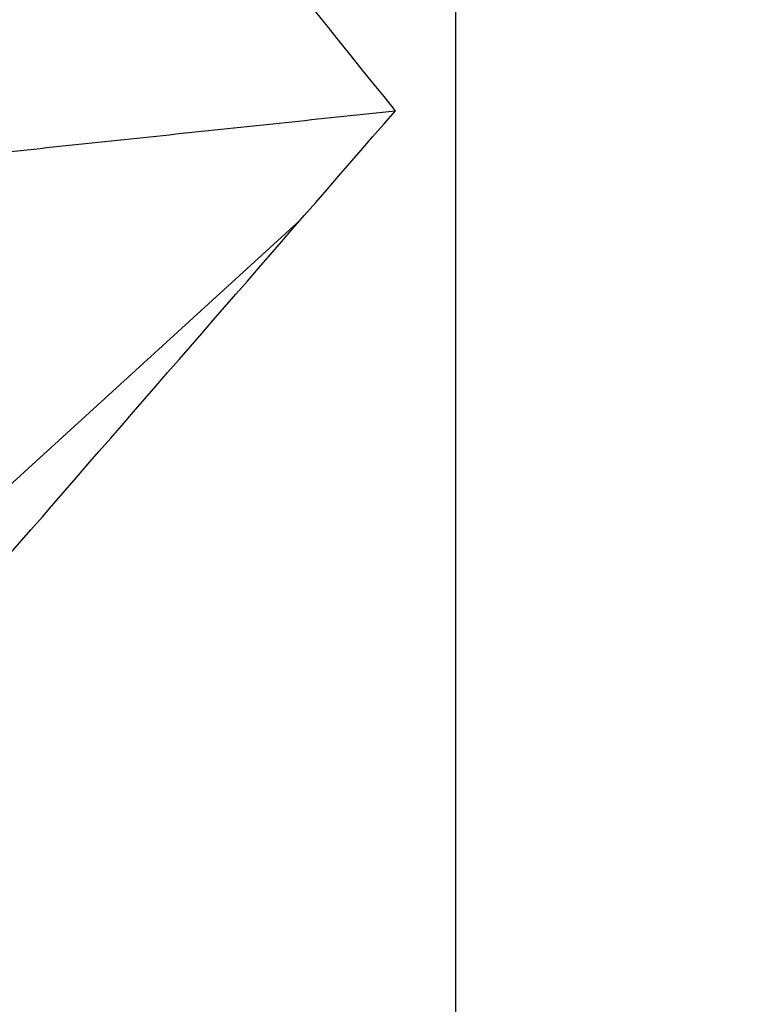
# Model space of a CAD drawing. Header units: millimetres. Extents: x -203 to 203, y 78 to 485.
# Tile 97 of 256: x -4.719 to -4.603, y 202.985 to 203.141. Entities that reach past the tile are written whole.
import ezdxf

# ---------------------------------------------------------------- set-up
doc = ezdxf.new("R2010")
doc.units = ezdxf.units.MM
doc.layers.add('Layer 01', color=18, linetype='Continuous', true_color=0x000000)

# ---------------------------------------------------------------- blocks, each defined once
blk = doc.blocks.new('10CP311BZ')
at = {"layer": 'Layer 01'}
for p, q in [((-3.22496216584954, 1.622452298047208, 8.963198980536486), (-3.22496216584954, 10.51387365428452, 8.963198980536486)), ((-4.445600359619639, 10.50247755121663, 8.951234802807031), (-3.251834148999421, 9.411917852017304, 8.951234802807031))]:
    blk.add_line(p, q, dxfattribs=at)
at = {"layer": 'Layer 01', "extrusion": (0.6459741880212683, 0.7071067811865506, 0.2876062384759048)}
blk.add_rational_spline([(-3.934270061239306, 11.06816297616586, 9.193558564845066), (-3.417455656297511, 10.50607387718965, 9.41472291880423), (-2.883868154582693, 9.946663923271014, 9.59162735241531), (-2.337290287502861, 9.393898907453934, 9.723017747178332)], [1, 0.9976369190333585, 0.9976369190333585, 1], degree=3, dxfattribs=at)
at = {"layer": 'Layer 01'}
for points in [[(-2.201814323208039, 9.393898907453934, 9.418733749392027), (-2.966572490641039, 10.2310309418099, 9.078241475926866), (-3.731330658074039, 11.06816297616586, 8.737749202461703)], [(-4.24811000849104, 10.50247755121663, 8.507664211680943), (-3.74174151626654, 9.94818822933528, 8.733113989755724), (-3.235373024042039, 9.393898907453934, 8.958563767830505)], [(-3.235373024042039, 9.393898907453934, 8.958563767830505), (-3.74174151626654, 8.839609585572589, 8.733113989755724), (-4.24811000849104, 8.285320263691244, 8.507664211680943)], [(-3.429100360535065, 9.393898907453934, 9.393682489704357), (-3.332236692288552, 9.393898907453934, 9.176123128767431), (-3.235373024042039, 9.393898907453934, 8.958563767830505)], [(-3.21455130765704, 8.285320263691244, 8.967834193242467), (-2.708182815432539, 8.839609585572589, 9.193283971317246), (-2.201814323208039, 9.393898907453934, 9.418733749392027)]]:
    blk.add_open_spline(points, degree=2, dxfattribs=at)
at = {"layer": 'Layer 01', "extrusion": (0.6459741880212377, -0.7071067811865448, 0.2876062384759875)}
blk.add_rational_spline([(-2.337290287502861, 9.393898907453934, 9.723017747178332), (-2.699878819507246, 9.02720594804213, 9.635856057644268), (-3.057030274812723, 8.657294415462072, 9.5285693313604), (-3.407628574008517, 8.285320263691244, 9.401492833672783)], [1, 0.9989583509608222, 0.9989583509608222, 1], degree=3, dxfattribs=at)
blk = doc.blocks.new('CT311ABINT')
at = {"layer": 'Layer 01', "extrusion": (-0.1637859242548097, -0.984092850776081, 0.06881447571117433), "rotation": 0.6561814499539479}
blk.add_blockref('10CP311BZ', (-41.93200462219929, 85.8147011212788, -246.623976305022), dxfattribs=at)

msp = doc.modelspace()

# ---------------------------------------------------------------- block references
at = {"layer": 'Layer 01', "extrusion": (0, -1, 0)}
msp.add_blockref('CT311ABINT', (0, -17.71698113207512, -281.7169811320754), dxfattribs=at)

doc.saveas('drawing.dxf')
